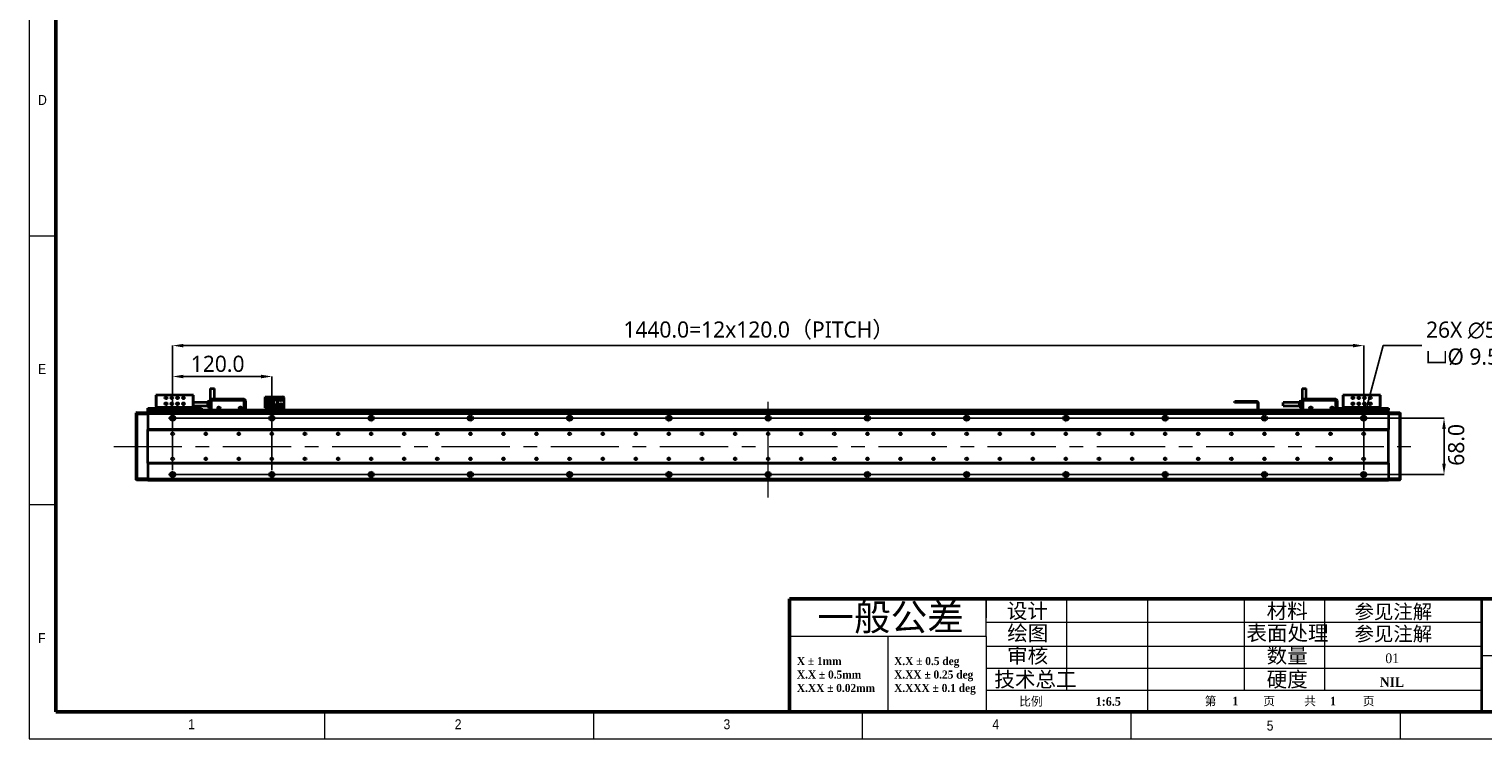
# Model space of a CAD drawing. Header units: millimetres. Extents: x 32 to 2698, y 32 to 1898.
# Tile 1 of 8: x 32 to 1790, y 32 to 890. Entities that reach past the tile are written whole.
import ezdxf

# ---------------------------------------------------------------- set-up
doc = ezdxf.new("R2010")
doc.units = ezdxf.units.MM
doc.header["$LTSCALE"] = 6.5
doc.header["$PDSIZE"] = -1
doc.linetypes.add('CENTERX2', pattern=[20.32, 12.7, -2.54, 2.54, -2.54])
doc.layers.add('DIMNS', color=7, linetype='Continuous')
doc.styles.add('SLDTEXTSTYLE0', font='GOTHIC.TTF', dxfattribs={"width": 0.913})
doc.styles.add('SLDTEXTSTYLE1', font='TIMESBD.TTF', dxfattribs={"width": 0.933})
doc.styles.add('SLDTEXTSTYLE2', font='SIMKAI.TTF', dxfattribs={"bigfont": 'bigfont'})
doc.styles.add('SLDTEXTSTYLE3', font='SIMSUN.TTC', dxfattribs={"bigfont": 'bigfont'})
doc.styles.add('SLDTEXTSTYLE6', font='TIMES.TTF', dxfattribs={"width": 0.933})
doc.styles.add('SLDTEXTSTYLE9', font='MSYH.TTC')
doc.dimstyles.new('SLDDIMSTYLE0', dxfattribs={"dimtxt": 19.5, "dimasz": 13, "dimexe": 0, "dimexo": 0.0625, "dimgap": 4.875, "dimtad": 2, "dimdec": 1, "dimrnd": 1e-09, "dimzin": 4, "dimdsep": 46, "dimtxsty": 'SLDTEXTSTYLE9', "dimsah": 1, "dimcen": 0.09, "dimadec": 0, "dimazin": 1, "dimtfac": 1, "dimtdec": 1, "dimtofl": 0, "dimtmove": 0, "dimatfit": 3, "dimfxl": 0, "dimfrac": 2, "dimtolj": 1, "dimtzin": 12, "dimarcsym": 0})
doc.dimstyles.new('SLDDIMSTYLE6', dxfattribs={"dimtxt": 19.5, "dimasz": 13, "dimexe": 0, "dimexo": 0.0625, "dimgap": 4.875, "dimtad": 0, "dimtih": 1, "dimtoh": 1, "dimdec": 1, "dimrnd": 1e-09, "dimzin": 12, "dimdsep": 46, "dimtxsty": 'SLDTEXTSTYLE9', "dimsah": 1, "dimcen": 0, "dimadec": 0, "dimazin": 3, "dimtfac": 1, "dimtdec": 1, "dimtofl": 0, "dimtmove": 0, "dimatfit": 3, "dimfxl": 0, "dimfrac": 2, "dimtolj": 1, "dimtzin": 12, "dimarcsym": 0})

# ---------------------------------------------------------------- blocks, each defined once
blk = doc.blocks.new('SW_NOTE_0')
at = {"color": 0, "linetype": 'Continuous', "lineweight": 0, "char_height": 9.75, "attachment_point": 1, "style": 'SLDTEXTSTYLE1'}
for s, insert in [('X.X ± 0.5 deg', (0, 12.9)), ('X.XX ± 0.25 deg', (0, -3.4)), ('X.XXX ± 0.1 deg', (0, -19.6))]:
    blk.add_mtext(s, dxfattribs=dict(at, insert=insert))
blk = doc.blocks.new('SW_NOTE_0_1')
at = {"color": 0, "linetype": 'Continuous', "lineweight": 0, "char_height": 9.75, "attachment_point": 1, "style": 'SLDTEXTSTYLE1'}
for s, insert in [('X ± 1mm ', (0, 12.9)), ('X.X ± 0.5mm', (0, -3.4)), ('X.XX ± 0.02mm', (0, -19.6))]:
    blk.add_mtext(s, dxfattribs=dict(at, insert=insert))
blk = doc.blocks.new('_D_18')
at = {"layer": 'Defpoints', "color": 0}
for p in [(206.1, 419.8), (206.1, 351.8), (1743.2, 351.8)]:
    blk.add_point(p, dxfattribs=at)
at = {"layer": 'DIMNS', "color": 0, "lineweight": -2}
for p, q in [((206.1, 419.8), (1743.2, 419.8)), ((1743.2, 406.8), (1743.2, 364.8)), ((206.1, 351.8), (1743.2, 351.8))]:
    blk.add_line(p, q, dxfattribs=at)
at = {"layer": 'DIMNS', "color": 0}
for points in [[(1745.4, 406.8), (1741, 406.8), (1743.2, 419.8)], [(1741, 364.8), (1745.4, 364.8), (1743.2, 351.8)]]:
    blk.add_solid(points, dxfattribs=at)
at = {"layer": 'DIMNS', "color": 0, "insert": (1748.1, 387.6), "char_height": 19.5, "attachment_point": 2, "rotation": 90, "style": 'SLDTEXTSTYLE9'}
blk.add_mtext('\\A1;68.0', dxfattribs=at)
blk = doc.blocks.new('_D_19')
at = {"layer": 'Defpoints', "color": 0}
for p in [(326.1, 470.2), (206.1, 357.1), (326.1, 357.1)]:
    blk.add_point(p, dxfattribs=at)
at = {"layer": 'DIMNS', "color": 0, "lineweight": -2}
for p, q in [((206.1, 357.2), (206.1, 470.2)), ((219.1, 470.2), (313.1, 470.2)), ((326.1, 357.2), (326.1, 470.2))]:
    blk.add_line(p, q, dxfattribs=at)
at = {"layer": 'DIMNS', "color": 0}
for points in [[(219.1, 472.3), (219.1, 468), (206.1, 470.2)], [(313.1, 468), (313.1, 472.3), (326.1, 470.2)]]:
    blk.add_solid(points, dxfattribs=at)
at = {"layer": 'DIMNS', "color": 0, "insert": (260.5, 495.3), "char_height": 19.5, "attachment_point": 2, "style": 'SLDTEXTSTYLE9'}
blk.add_mtext('\\A1;120.0', dxfattribs=at)
blk = doc.blocks.new('_D_20')
at = {"layer": 'Defpoints', "color": 0}
for p in [(1646.1, 507.5), (206.1, 357.1), (1646.1, 357.1)]:
    blk.add_point(p, dxfattribs=at)
at = {"layer": 'DIMNS', "color": 0, "lineweight": -2}
for p, q in [((206.1, 357.2), (206.1, 507.5)), ((219.1, 507.5), (1633.1, 507.5)), ((1646.1, 357.2), (1646.1, 507.5))]:
    blk.add_line(p, q, dxfattribs=at)
at = {"layer": 'DIMNS', "color": 0}
for points in [[(219.1, 509.6), (219.1, 505.3), (206.1, 507.5)], [(1633.1, 505.3), (1633.1, 509.6), (1646.1, 507.5)]]:
    blk.add_solid(points, dxfattribs=at)
at = {"layer": 'DIMNS', "color": 0, "insert": (914.8, 536.7), "char_height": 19.5, "attachment_point": 2, "style": 'SLDTEXTSTYLE9'}
blk.add_mtext('\\A1;1440.0=12x120.0（PITCH）', dxfattribs=at)
blk = doc.blocks.new('_D_21')
at = {"layer": 'Defpoints', "color": 0}
for p in [(1646.8, 422.5), (1645.4, 417.2)]:
    blk.add_point(p, dxfattribs=at)
at = {"layer": 'DIMNS', "color": 0, "lineweight": -2}
for p, q in [((1669.6, 507.5), (1650.2, 435)), ((1716.5, 507.5), (1669.6, 507.5))]:
    blk.add_line(p, q, dxfattribs=at)
at = {"layer": 'DIMNS', "color": 0}
blk.add_solid([(1648.1, 435.6), (1652.2, 434.5), (1646.8, 422.5)], dxfattribs=at)
at = {"layer": 'DIMNS', "color": 0, "insert": (1721.4, 536.5), "char_height": 19.5, "attachment_point": 1, "style": 'SLDTEXTSTYLE9'}
blk.add_mtext('\\A1;26X ∅5.5  THROUGH HOLE\\P{\\fGDT;v}%%c 9.5 {\\fGDT;x} 26.0(UPSIDE DOWN)', dxfattribs=at)
blk = doc.blocks.new('SW_CENTERMARKSYMBOL_12')
at = {"layer": 'DIMNS', "color": 0}
for p, q in [((-245.08, 0), (-245.29, 0)), ((-240, 0), (-242.54, 0)), ((-240, 5.08), (-240, 5.29)), ((-240, 0), (-240, 2.54)), ((-240, 0), (-240, -2.54)), ((-240, 0), (-237.46, 0)), ((-234.92, 0), (-125.08, 0)), ((-120, 0), (-122.54, 0)), ((-120, 5.08), (-120, 5.29)), ((-120, 0), (-120, 2.54)), ((-120, 0), (-120, -2.54)), ((-120, 0), (-117.46, 0)), ((-114.92, 0), (-5.08, 0)), ((0, 0), (-2.54, 0)), ((0, 5.08), (0, 5.29)), ((0, 0), (0, 2.54)), ((0, 0), (0, -2.54)), ((0, 0), (2.54, 0)), ((5.08, 0), (114.92, 0)), ((120, 0), (117.46, 0)), ((120, 5.08), (120, 5.29)), ((120, 0), (120, 2.54)), ((120, 0), (120, -2.54)), ((120, 0), (122.54, 0)), ((125.08, 0), (234.92, 0)), ((240, 0), (237.46, 0)), ((240, 5.08), (240, 5.29)), ((240, 0), (240, 2.54)), ((240, 0), (240, -2.54)), ((240, 0), (242.54, 0)), ((245.08, 0), (354.92, 0)), ((360, 0), (357.46, 0)), ((360, 5.08), (360, 5.29)), ((360, 0), (360, 2.54)), ((360, 0), (360, -2.54)), ((360, 0), (362.54, 0)), ((365.08, 0), (474.92, 0)), ((480, 0), (477.46, 0)), ((480, 5.08), (480, 5.29)), ((480, 0), (480, 2.54)), ((480, 0), (480, -2.54)), ((480, 0), (482.54, 0)), ((485.08, 0), (594.92, 0)), ((600, 0), (597.46, 0)), ((600, 5.08), (600, 5.29)), ((600, 0), (600, 2.54)), ((600, 0), (600, -2.54)), ((600, 0), (602.54, 0)), ((605.08, 0), (714.92, 0)), ((720, 0), (717.46, 0)), ((720, 5.08), (720, 5.29)), ((720, 0), (720, 2.54)), ((720, 0), (720, -2.54)), ((720, 0), (722.54, 0)), ((725.08, 0), (834.92, 0)), ((840, 0), (837.46, 0)), ((840, 5.08), (840, 5.29)), ((840, 0), (840, 2.54)), ((840, 0), (840, -2.54)), ((840, 0), (842.54, 0)), ((845.08, 0), (954.92, 0)), ((960, 0), (957.46, 0)), ((960, 5.08), (960, 5.29)), ((960, 0), (960, 2.54)), ((960, 0), (960, -2.54)), ((960, 0), (962.54, 0)), ((965.08, 0), (1074.92, 0)), ((1080, 0), (1077.46, 0)), ((1080, 5.08), (1080, 5.29)), ((1080, 0), (1080, 2.54)), ((1080, 0), (1080, -2.54)), ((1080, 0), (1082.54, 0)), ((1085.08, 0), (1194.92, 0)), ((1200, 0), (1197.46, 0)), ((1200, 5.08), (1200, 5.29)), ((1200, 0), (1200, 2.54)), ((1200, 0), (1200, -2.54)), ((1200, 0), (1202.54, 0)), ((1205.08, 0), (1205.29, 0)), ((-240, -5.08), (-240, -5.29)), ((-120, -5.08), (-120, -5.29)), ((0, -5.08), (0, -5.29)), ((120, -5.08), (120, -5.29)), ((240, -5.08), (240, -5.29)), ((360, -5.08), (360, -5.29)), ((480, -5.08), (480, -5.29)), ((600, -5.08), (600, -5.29)), ((720, -5.08), (720, -5.29)), ((840, -5.08), (840, -5.29)), ((960, -5.08), (960, -5.29)), ((1080, -5.08), (1080, -5.29)), ((1200, -5.08), (1200, -5.29))]:
    blk.add_line(p, q, dxfattribs=at)
blk = doc.blocks.new('SW_CENTERMARKSYMBOL_13')
at = {"layer": 'DIMNS', "color": 0}
for p, q in [((-245.08, 0), (-245.29, 0)), ((-240, 0), (-242.54, 0)), ((-240, 5.08), (-240, 5.29)), ((-240, 0), (-240, 2.54)), ((-240, 0), (-240, -2.54)), ((-240, 0), (-237.46, 0)), ((-234.92, 0), (-125.08, 0)), ((-120, 0), (-122.54, 0)), ((-120, 5.08), (-120, 5.29)), ((-120, 0), (-120, 2.54)), ((-120, 0), (-120, -2.54)), ((-120, 0), (-117.46, 0)), ((-114.92, 0), (-5.08, 0)), ((0, 0), (-2.54, 0)), ((0, 5.08), (0, 5.29)), ((0, 0), (0, 2.54)), ((0, 0), (0, -2.54)), ((0, 0), (2.54, 0)), ((5.08, 0), (114.92, 0)), ((120, 0), (117.46, 0)), ((120, 5.08), (120, 5.29)), ((120, 0), (120, 2.54)), ((120, 0), (120, -2.54)), ((120, 0), (122.54, 0)), ((125.08, 0), (234.92, 0)), ((240, 0), (237.46, 0)), ((240, 5.08), (240, 5.29)), ((240, 0), (240, 2.54)), ((240, 0), (240, -2.54)), ((240, 0), (242.54, 0)), ((245.08, 0), (354.92, 0)), ((360, 0), (357.46, 0)), ((360, 5.08), (360, 5.29)), ((360, 0), (360, 2.54)), ((360, 0), (360, -2.54)), ((360, 0), (362.54, 0)), ((365.08, 0), (474.92, 0)), ((480, 0), (477.46, 0)), ((480, 5.08), (480, 5.29)), ((480, 0), (480, 2.54)), ((480, 0), (480, -2.54)), ((480, 0), (482.54, 0)), ((485.08, 0), (594.92, 0)), ((600, 0), (597.46, 0)), ((600, 5.08), (600, 5.29)), ((600, 0), (600, 2.54)), ((600, 0), (600, -2.54)), ((600, 0), (602.54, 0)), ((605.08, 0), (714.92, 0)), ((720, 0), (717.46, 0)), ((720, 5.08), (720, 5.29)), ((720, 0), (720, 2.54)), ((720, 0), (720, -2.54)), ((720, 0), (722.54, 0)), ((725.08, 0), (834.92, 0)), ((840, 0), (837.46, 0)), ((840, 5.08), (840, 5.29)), ((840, 0), (840, 2.54)), ((840, 0), (840, -2.54)), ((840, 0), (842.54, 0)), ((845.08, 0), (954.92, 0)), ((960, 0), (957.46, 0)), ((960, 5.08), (960, 5.29)), ((960, 0), (960, 2.54)), ((960, 0), (960, -2.54)), ((960, 0), (962.54, 0)), ((965.08, 0), (1074.92, 0)), ((1080, 0), (1077.46, 0)), ((1080, 5.08), (1080, 5.29)), ((1080, 0), (1080, 2.54)), ((1080, 0), (1080, -2.54)), ((1080, 0), (1082.54, 0)), ((1085.08, 0), (1194.92, 0)), ((1200, 0), (1197.46, 0)), ((1200, 5.08), (1200, 5.29)), ((1200, 0), (1200, 2.54)), ((1200, 0), (1200, -2.54)), ((1200, 0), (1202.54, 0)), ((1205.08, 0), (1205.29, 0)), ((-240, -5.08), (-240, -5.29)), ((-120, -5.08), (-120, -5.29)), ((0, -5.08), (0, -5.29)), ((120, -5.08), (120, -5.29)), ((240, -5.08), (240, -5.29)), ((360, -5.08), (360, -5.29)), ((480, -5.08), (480, -5.29)), ((600, -5.08), (600, -5.29)), ((720, -5.08), (720, -5.29)), ((840, -5.08), (840, -5.29)), ((960, -5.08), (960, -5.29)), ((1080, -5.08), (1080, -5.29)), ((1200, -5.08), (1200, -5.29))]:
    blk.add_line(p, q, dxfattribs=at)

msp = doc.modelspace()

# ---------------------------------------------------------------- linework, layer by layer
at = {"color": 7, "linetype": 'Continuous', "lineweight": 18}
for p, q in [((32.5, 1898), (32.5, 32.5)), ((65, 1865.5), (65, 65)), ((32.5, 640.25), (65, 640.25)), ((65, 315.25), (32.5, 315.25)), ((1189.5, 201.5), (1189.5, 178.75)), ((1189.5, 156), (1189.5, 201.5)), ((1189.5, 178.75), (1189.5, 201.5)), ((1287.1630694, 91.0385566), (1287.1630694, 201.5)), ((1384.7736817, 201.5), (1384.7736817, 65)), ((1501.5, 201.5), (1501.5, 91.0385566)), ((1598.5624611, 201.5), (1598.5624611, 91.0385566)), ((1189.5, 156), (1189.5, 178.75)), ((1189.5, 173.2773767), (1788.6991373, 173.2773767)), ((1189.5, 156), (952.0517365, 156)), ((1070.7758682, 156), (1070.7758682, 65)), ((1189.5, 156), (1189.5, 65)), ((1189.5, 144.6569927), (1788.6991373, 144.6569927)), ((1788.6991373, 133.25), (2172.630279, 133.25)), ((1189.5, 117.8480254), (1788.6991373, 117.8480254)), ((1788.6991373, 91.0385566), (1189.5, 91.0385566)), ((65, 65), (2665, 65)), ((390, 32.5), (390, 65)), ((715, 65), (715, 32.5)), ((799.5, 65), (2665, 65)), ((1040, 32.5), (1040, 65)), ((1365, 32.5), (1365, 65)), ((1690, 65), (1690, 32.5)), ((32.5, 32.5), (2697.5, 32.5))]:
    msp.add_line(p, q, dxfattribs=at)
at = {"color": 7, "linetype": 'Continuous', "lineweight": 50}
for p, q in [((65, 1865.5), (65, 65)), ((952.0517365, 201.5), (952.0517365, 65)), ((952.0517365, 201.5), (1189.5, 201.5)), ((2665, 201.5), (1189.5, 201.5)), ((65, 65), (2665, 65))]:
    msp.add_line(p, q, dxfattribs=at)
at = {"color": 7, "linetype": 'Continuous', "lineweight": 35}
for p, q in [((185.8783068, 447.5209147), (185.8783068, 434.1209113)), ((186.9783701, 447.5209147), (185.8783068, 447.5209147)), ((187.0782675, 447.6209163), (186.07834, 446.6209143)), ((186.07834, 446.6209143), (186.07834, 432.8209117)), ((230.0783696, 447.6209163), (187.0782675, 447.6209163)), ((231.0782971, 446.6209143), (230.0783696, 447.6209163)), ((231.2783303, 447.5209147), (230.1782669, 447.5209147)), ((231.0782971, 432.8209117), (231.0782971, 446.6209143)), ((231.2783303, 434.1209113), (231.2783303, 447.5209147)), ((251.0283293, 439.8709118), (248.078257, 439.8709118)), ((248.078257, 439.8709118), (248.078257, 433.3709135)), ((251.0283293, 433.3709135), (251.0283293, 439.8709118)), ((251.078278, 439.4459121), (251.0283293, 439.4459121)), ((251.078278, 429.8209131), (251.078278, 441.1209143)), ((252.5782885, 441.1209143), (251.078278, 441.1209143)), ((251.578361, 455.8209136), (251.578361, 442.2389485)), ((251.578361, 455.8209136), (254.078299, 455.8209136)), ((252.5782885, 442.6209137), (252.5782885, 441.1209143)), ((292.5783696, 442.6209137), (252.5782885, 442.6209137)), ((292.5783696, 441.1209143), (252.5782885, 441.1209143)), ((254.078299, 455.8209136), (256.5783562, 455.8209136)), ((256.5783562, 442.6209137), (256.5783562, 455.8209136)), ((292.5783696, 441.1209143), (292.5783696, 442.6209137)), ((294.0782608, 441.1209143), (292.5783696, 441.1209143)), ((294.0782608, 441.1209143), (294.0782608, 429.8209131)), ((317.8782763, 445.0209096), (317.8782763, 445.8209157)), ((317.8782763, 445.8209157), (327.0783724, 445.8209157)), ((326.1783423, 445.0209096), (317.8782763, 445.0209096)), ((317.8782763, 445.0209096), (317.8782763, 444.520916)), ((325.6782593, 444.520916), (317.8782763, 444.520916)), ((317.8782763, 441.920913), (317.8782763, 444.520916)), ((317.8782763, 441.920913), (324.0783514, 441.920913)), ((317.8782763, 436.3209113), (317.8782763, 441.920913)), ((319.1783728, 436.3209113), (319.1783728, 441.920913)), ((319.6783366, 441.5709145), (319.6783366, 441.920913)), ((324.0783514, 441.5709145), (319.6783366, 441.5709145)), ((319.6783366, 436.6709135), (319.6783366, 441.5709145)), ((320.638329, 439.9209127), (320.638329, 438.3209117)), ((322.4783243, 439.9209127), (320.638329, 439.9209127)), ((322.4783243, 439.9209127), (322.4783243, 438.3209117)), ((324.0783514, 441.920913), (324.0783514, 436.3209113)), ((325.6782593, 444.520916), (326.1783423, 445.0209096)), ((325.6782593, 433.720912), (325.6782593, 444.520916)), ((326.1783423, 433.220911), (326.1783423, 445.0209096)), ((327.0783724, 445.8209157), (327.0783724, 442.1209126)), ((327.0783724, 445.8209157), (333.0782952, 445.8209157)), ((327.0783724, 442.1209126), (333.0782952, 442.1209126)), ((327.0783724, 442.1209126), (327.0783724, 436.1209117)), ((327.5783362, 442.1209126), (327.5783362, 436.1209117)), ((327.8782667, 442.1209126), (327.8782667, 436.1209117)), ((329.4782938, 444.3209126), (329.678327, 444.3209126)), ((330.0782742, 443.1209147), (329.4782938, 444.3209126)), ((329.678327, 444.720912), (330.4783406, 444.720912)), ((329.678327, 444.3209126), (329.678327, 444.720912)), ((330.6783738, 444.3209126), (330.0782742, 443.1209147)), ((330.4783406, 444.720912), (330.4783406, 444.3209126)), ((330.4783406, 444.3209126), (330.6783738, 444.3209126)), ((332.2782816, 436.1209117), (332.2782816, 442.1209126)), ((332.5783314, 436.1209117), (332.5783314, 442.1209126)), ((333.0782952, 445.8209157), (333.0782952, 442.1209126)), ((333.0782952, 445.8209157), (338.5783734, 445.8209157)), ((333.0782952, 442.1209126), (333.0782952, 436.1209117)), ((338.5783734, 445.8209157), (340.0782646, 445.8209157)), ((341.0783114, 444.8209137), (340.0782646, 445.8209157)), ((340.5783476, 443.8209116), (340.5783476, 434.4209127)), ((341.0783114, 429.8209131), (341.0783114, 444.8209137)), ((1490.0783302, 438.8209127), (1490.0783302, 439.8209147)), ((1490.0783302, 439.8209147), (1490.5783238, 439.8209147)), ((1490.5783238, 439.8209147), (1490.5783238, 438.8209127)), ((1517.0783104, 439.8209147), (1490.5783238, 439.8209147)), ((1517.0783104, 438.8209127), (1517.0783104, 439.8209147)), ((1571.0283222, 439.8709118), (1568.0783095, 439.8709118)), ((1568.0783095, 439.8709118), (1568.0783095, 433.3709135)), ((1571.0283222, 433.3709135), (1571.0283222, 439.8709118)), ((1571.0783305, 439.4459121), (1571.0283222, 439.4459121)), ((1571.0783305, 429.8209131), (1571.0783305, 441.1209143)), ((1572.5783111, 441.1209143), (1571.0783305, 441.1209143)), ((1571.578324, 455.8209136), (1571.578324, 442.2389485)), ((1571.578324, 455.8209136), (1574.0783216, 455.8209136)), ((1572.5783111, 442.6209137), (1572.5783111, 441.1209143)), ((1612.5783177, 442.6209137), (1572.5783111, 442.6209137)), ((1612.5783177, 441.1209143), (1572.5783111, 441.1209143)), ((1574.0783216, 455.8209136), (1576.5783192, 455.8209136)), ((1576.5783192, 442.6209137), (1576.5783192, 455.8209136)), ((1612.5783177, 441.1209143), (1612.5783177, 442.6209137)), ((1614.0783133, 441.1209143), (1612.5783177, 441.1209143)), ((1614.0783133, 441.1209143), (1614.0783133, 431.8209134)), ((1620.8783092, 447.5209147), (1620.8783092, 434.1209113)), ((1621.9783129, 447.5209147), (1620.8783092, 447.5209147)), ((1622.0783146, 447.6209163), (1621.0783126, 446.6209143)), ((1621.0783126, 446.6209143), (1621.0783126, 432.8209117)), ((1665.0783123, 447.6209163), (1622.0783146, 447.6209163)), ((1666.0783144, 446.6209143), (1665.0783123, 447.6209163)), ((1666.2783177, 447.5209147), (1665.178314, 447.5209147)), ((1666.0783144, 432.8209117), (1666.0783144, 446.6209143)), ((1666.2783177, 434.1209113), (1666.2783177, 447.5209147)), ((162.5783743, 426.8209144), (162.0782914, 426.3209134)), ((162.0782914, 424.6138066), (162.0782914, 426.3209134)), ((162.5783743, 424.8209141), (162.0782914, 424.6138066)), ((162.0782914, 347.02802), (162.0782914, 424.6138066)), ((162.5783743, 426.8209144), (162.5783743, 424.8209141)), ((162.5783743, 426.8209144), (176.0783495, 426.8209144)), ((162.5783743, 424.8209141), (162.5783743, 346.8209125)), ((176.0783495, 424.8209141), (162.5783743, 424.8209141)), ((176.0783495, 429.8209131), (176.0783495, 431.8209134)), ((176.0783495, 431.8209134), (177.078277, 431.8209134)), ((176.0783495, 429.8209131), (176.4540972, 429.8209131)), ((176.0783495, 429.7330446), (176.0783495, 429.8209131)), ((176.0783495, 429.7330446), (1676.0783197, 429.7330446)), ((176.0783495, 426.8209144), (176.0783495, 429.7330446)), ((1676.0783197, 426.8209144), (176.0783495, 426.8209144)), ((176.0783495, 425.3209114), (176.0783495, 426.8209144)), ((176.0783495, 425.3209114), (1676.0783197, 425.3209114)), ((176.0783495, 425.3209114), (176.0783495, 406.320912)), ((177.078277, 429.8209131), (176.4540972, 429.8209131)), ((177.078277, 431.8209134), (177.078277, 429.8209131)), ((177.078277, 431.8209134), (185.0782933, 431.8209134)), ((177.078277, 429.8209131), (185.0782933, 429.8209131)), ((185.0782933, 431.8209134), (185.0782933, 429.8209131)), ((186.07834, 431.8209134), (185.0782933, 431.8209134)), ((185.0782933, 429.8209131), (232.0783438, 429.8209131)), ((185.8783068, 434.1209113), (186.07834, 434.1209113)), ((231.0782971, 432.8209117), (186.07834, 432.8209117)), ((186.07834, 429.8209131), (186.07834, 432.8209117)), ((231.0782971, 434.1209113), (231.2783303, 434.1209113)), ((231.0782971, 432.8209117), (231.0782971, 429.8209131)), ((232.0783438, 431.8209134), (231.0782971, 431.8209134)), ((248.078257, 438.6709139), (231.2783303, 438.6709139)), ((231.2783303, 434.5709115), (248.078257, 434.5709115)), ((232.0783438, 431.8209134), (232.0783438, 429.8209131)), ((232.0783438, 431.8209134), (240.07836, 431.8209134)), ((232.0783438, 429.8209131), (240.07836, 429.8209131)), ((240.07836, 429.8209131), (240.07836, 431.8209134)), ((240.07836, 431.8209134), (241.0782875, 431.8209134)), ((240.7025399, 429.8209131), (240.07836, 429.8209131)), ((240.7025399, 429.8209131), (1611.4540549, 429.8209131)), ((241.0782875, 431.8209134), (241.0782875, 429.8209131)), ((248.078257, 433.3709135), (251.0283293, 433.3709135)), ((251.0283293, 433.7959133), (251.078278, 433.7959133)), ((324.0783514, 436.3209113), (317.8782763, 436.3209113)), ((317.8782763, 433.720912), (317.8782763, 436.3209113)), ((317.8782763, 433.720912), (325.6782593, 433.720912)), ((317.8782763, 433.720912), (317.8782763, 433.220911)), ((317.8782763, 433.220911), (326.1783423, 433.220911)), ((317.8782763, 432.4209124), (317.8782763, 433.220911)), ((327.0783724, 432.4209124), (317.8782763, 432.4209124)), ((319.0783562, 429.8209131), (319.0783562, 432.4209124)), ((319.6783366, 436.3209113), (319.6783366, 436.6709135)), ((319.6783366, 436.6709135), (324.0783514, 436.6709135)), ((320.638329, 438.3209117), (322.4783243, 438.3209117)), ((326.1783423, 433.220911), (325.6782593, 433.720912)), ((333.0782952, 436.1209117), (327.0783724, 436.1209117)), ((327.0783724, 436.1209117), (327.0783724, 432.4209124)), ((333.0782952, 432.4209124), (327.0783724, 432.4209124)), ((329.4782938, 434.720914), (329.678327, 434.720914)), ((330.0782742, 433.5209124), (329.4782938, 434.720914)), ((329.678327, 435.1209134), (330.4783406, 435.1209134)), ((329.678327, 434.720914), (329.678327, 435.1209134)), ((330.6783738, 434.720914), (330.0782742, 433.5209124)), ((330.4783406, 435.1209134), (330.4783406, 434.720914)), ((330.4783406, 434.720914), (330.6783738, 434.720914)), ((333.0782952, 436.1209117), (333.0782952, 432.4209124)), ((338.5783734, 432.4209124), (333.0782952, 432.4209124)), ((1490.5783238, 438.8209127), (1490.0783302, 438.8209127)), ((1517.0783104, 438.8209127), (1490.5783238, 438.8209127)), ((1519.0783145, 437.8209144), (1518.0783274, 437.8209144)), ((1518.0783274, 429.8209131), (1518.0783274, 437.8209144)), ((1519.0783145, 429.8209131), (1519.0783145, 437.8209144)), ((1568.0783095, 438.6709139), (1548.5783221, 438.6709139)), ((1548.5783221, 434.5709115), (1548.5783221, 438.6709139)), ((1548.5783221, 434.5709115), (1568.0783095, 434.5709115)), ((1568.0783095, 433.3709135), (1571.0283222, 433.3709135)), ((1571.0283222, 433.7959133), (1571.0783305, 433.7959133)), ((1611.0783221, 429.8209131), (1611.0783221, 431.8209134)), ((1611.0783221, 431.8209134), (1612.0783092, 431.8209134)), ((1612.0783092, 429.8209131), (1611.4540549, 429.8209131)), ((1612.0783092, 431.8209134), (1612.0783092, 429.8209131)), ((1612.0783092, 431.8209134), (1620.0783105, 431.8209134)), ((1612.0783092, 429.8209131), (1620.0783105, 429.8209131)), ((1620.0783105, 431.8209134), (1620.0783105, 429.8209131)), ((1621.0783126, 431.8209134), (1620.0783105, 431.8209134)), ((1620.0783105, 429.8209131), (1667.0783164, 429.8209131)), ((1620.8783092, 434.1209113), (1621.0783126, 434.1209113)), ((1666.0783144, 432.8209117), (1621.0783126, 432.8209117)), ((1621.0783126, 429.8209131), (1621.0783126, 432.8209117)), ((1666.0783144, 434.1209113), (1666.2783177, 434.1209113)), ((1666.0783144, 432.8209117), (1666.0783144, 429.8209131)), ((1667.0783164, 431.8209134), (1666.0783144, 431.8209134)), ((1667.0783164, 431.8209134), (1667.0783164, 429.8209131)), ((1667.0783164, 431.8209134), (1675.0783177, 431.8209134)), ((1667.0783164, 429.8209131), (1675.0783177, 429.8209131)), ((1675.0783177, 429.8209131), (1675.0783177, 431.8209134)), ((1675.0783177, 431.8209134), (1676.0783197, 431.8209134)), ((1675.7025869, 429.8209131), (1675.0783177, 429.8209131)), ((1675.7025869, 429.8209131), (1676.0783197, 429.8209131)), ((1676.0783197, 431.8209134), (1676.0783197, 429.8209131)), ((1676.0783197, 429.7330446), (1676.0783197, 429.8209131)), ((1676.0783197, 426.8209144), (1676.0783197, 429.7330446)), ((1676.0783197, 425.3209114), (1676.0783197, 426.8209144)), ((1676.0783197, 426.8209144), (1689.5783098, 426.8209144)), ((1676.0783197, 425.3209114), (1676.0783197, 406.320912)), ((1689.5783098, 424.8209141), (1676.0783197, 424.8209141)), ((1689.5783098, 424.8209141), (1689.5783098, 426.8209144)), ((1689.5783098, 426.8209144), (1690.0783183, 426.3209134)), ((1689.5783098, 346.8209125), (1689.5783098, 424.8209141)), ((1689.5783098, 424.8209141), (1690.0783183, 424.6138066)), ((1690.0783183, 426.3209134), (1690.0783183, 424.6138066)), ((1690.0783183, 424.6138066), (1690.0783183, 347.02802)), ((1676.0783197, 406.320912), (176.0783495, 406.320912)), ((176.0783495, 405.8209128), (176.0783495, 406.320912)), ((176.0783495, 405.8209128), (1676.0783197, 405.8209128)), ((176.0783495, 365.8209137), (176.0783495, 405.8209128)), ((1676.0783197, 405.8209128), (1676.0783197, 406.320912)), ((1676.0783197, 365.8209137), (1676.0783197, 405.8209128)), ((176.0783495, 365.8209137), (1676.0783197, 365.8209137)), ((176.0783495, 365.3209127), (176.0783495, 365.8209137)), ((176.0783495, 365.3209127), (176.0783495, 346.3209115)), ((176.0783495, 365.3209127), (1676.0783197, 365.3209127)), ((1676.0783197, 365.3209127), (1676.0783197, 365.8209137)), ((1676.0783197, 365.3209127), (1676.0783197, 346.3209115)), ((162.0782914, 345.3209132), (162.0782914, 347.02802)), ((162.5783743, 346.8209125), (162.0782914, 347.02802)), ((162.5783743, 344.8209122), (162.0782914, 345.3209132)), ((162.5783743, 346.8209125), (162.5783743, 344.8209122)), ((162.5783743, 346.8209125), (176.0783495, 346.8209125)), ((176.0783495, 344.8209122), (162.5783743, 344.8209122)), ((1676.0783197, 346.3209115), (176.0783495, 346.3209115)), ((176.0783495, 344.8209122), (176.0783495, 346.3209115)), ((176.0783495, 344.8209122), (1676.0783197, 344.8209122)), ((1676.0783197, 346.8209125), (1689.5783098, 346.8209125)), ((1676.0783197, 344.8209122), (1676.0783197, 346.3209115)), ((1689.5783098, 344.8209122), (1676.0783197, 344.8209122)), ((1689.5783098, 346.8209125), (1690.0783183, 347.02802)), ((1689.5783098, 344.8209122), (1689.5783098, 346.8209125)), ((1689.5783098, 344.8209122), (1690.0783183, 345.3209132)), ((1690.0783183, 347.02802), (1690.0783183, 345.3209132)), ((1788.6991373, 201.5), (1788.6991373, 65))]:
    msp.add_line(p, q, dxfattribs=at)
at = {"color": 8, "linetype": 'Continuous', "lineweight": 35}
for p, q in [((252.5782885, 441.1209143), (252.5782885, 429.8209131)), ((292.5783696, 429.8209131), (292.5783696, 441.1209143)), ((1572.5783111, 441.1209143), (1572.5783111, 429.8209131)), ((1612.5783177, 431.8209134), (1612.5783177, 441.1209143))]:
    msp.add_line(p, q, dxfattribs=at)
at = {"color": 7, "linetype": 'Continuous', "lineweight": 35}
for centre, radius in [((198.0783161, 444.3209128), 1.25), ((205.0783161, 444.3209128), 1.25), ((212.0783161, 444.3209128), 1.25), ((219.0783161, 444.3209128), 1.25), ((337.0783161, 442.6209128), 1.75), ((337.0783161, 442.6209128), 1.25), ((1633.0783161, 444.3209128), 1.25), ((1640.0783161, 444.3209128), 1.25), ((1647.0783161, 444.3209128), 1.25), ((1654.0783161, 444.3209128), 1.25), ((198.0783161, 437.3209128), 1.25), ((206.0783161, 419.8209128), 2.75), ((205.0783161, 437.3209128), 1.25), ((212.0783161, 437.3209128), 1.25), ((219.0783161, 437.3209128), 1.25), ((262.0783161, 432.1209128), 1.6), ((262.0783161, 432.1209128), 1.3), ((288.0783161, 432.1209128), 1.6), ((288.0783161, 432.1209128), 1.3), ((326.0783161, 419.8209128), 2.75), ((337.0783161, 435.6209128), 1.75), ((337.0783161, 435.6209128), 1.25), ((446.0783161, 419.8209128), 2.75), ((566.0783161, 419.8209128), 2.75), ((686.0783161, 419.8209128), 2.75), ((806.0783161, 419.8209128), 2.75), ((926.0783161, 419.8209128), 2.75), ((1046.0783161, 419.8209128), 2.75), ((1166.0783161, 419.8209128), 2.75), ((1286.0783161, 419.8209128), 2.75), ((1406.0783161, 419.8209128), 2.75), ((1526.0783161, 419.8209128), 2.75), ((1582.0783161, 432.1209128), 1.6), ((1582.0783161, 432.1209128), 1.3), ((1608.0783161, 432.1209128), 1.6), ((1608.0783161, 432.1209128), 1.3), ((1633.0783161, 437.3209128), 1.25), ((1640.0783161, 437.3209128), 1.25), ((1646.0783161, 419.8209128), 2.75), ((1647.0783161, 437.3209128), 1.25), ((1654.0783161, 437.3209128), 1.25), ((206.0783161, 400.8209128), 1.25), ((246.0783161, 400.8209128), 1.25), ((286.0783161, 400.8209128), 1.25), ((326.0783161, 400.8209128), 1.25), ((366.0783161, 400.8209128), 1.25), ((406.0783161, 400.8209128), 1.25), ((446.0783161, 400.8209128), 1.25), ((486.0783161, 400.8209128), 1.25), ((526.0783161, 400.8209128), 1.25), ((566.0783161, 400.8209128), 1.25), ((606.0783161, 400.8209128), 1.25), ((646.0783161, 400.8209128), 1.25), ((686.0783161, 400.8209128), 1.25), ((726.0783161, 400.8209128), 1.25), ((766.0783161, 400.8209128), 1.25), ((806.0783161, 400.8209128), 1.25), ((846.0783161, 400.8209128), 1.25), ((886.0783161, 400.8209128), 1.25), ((926.0783161, 400.8209128), 1.25), ((966.0783161, 400.8209128), 1.25), ((1006.0783161, 400.8209128), 1.25), ((1046.0783161, 400.8209128), 1.25), ((1086.0783161, 400.8209128), 1.25), ((1126.0783161, 400.8209128), 1.25), ((1166.0783161, 400.8209128), 1.25), ((1206.0783161, 400.8209128), 1.25), ((1246.0783161, 400.8209128), 1.25), ((1286.0783161, 400.8209128), 1.25), ((1326.0783161, 400.8209128), 1.25), ((1366.0783161, 400.8209128), 1.25), ((1406.0783161, 400.8209128), 1.25), ((1446.0783161, 400.8209128), 1.25), ((1486.0783161, 400.8209128), 1.25), ((1526.0783161, 400.8209128), 1.25), ((1566.0783161, 400.8209128), 1.25), ((1606.0783161, 400.8209128), 1.25), ((1646.0783161, 400.8209128), 1.25), ((206.0783161, 370.8209128), 1.25), ((246.0783161, 370.8209128), 1.25), ((286.0783161, 370.8209128), 1.25), ((326.0783161, 370.8209128), 1.25), ((366.0783161, 370.8209128), 1.25), ((406.0783161, 370.8209128), 1.25), ((446.0783161, 370.8209128), 1.25), ((486.0783161, 370.8209128), 1.25), ((526.0783161, 370.8209128), 1.25), ((566.0783161, 370.8209128), 1.25), ((606.0783161, 370.8209128), 1.25), ((646.0783161, 370.8209128), 1.25), ((686.0783161, 370.8209128), 1.25), ((726.0783161, 370.8209128), 1.25), ((766.0783161, 370.8209128), 1.25), ((806.0783161, 370.8209128), 1.25), ((846.0783161, 370.8209128), 1.25), ((886.0783161, 370.8209128), 1.25), ((926.0783161, 370.8209128), 1.25), ((966.0783161, 370.8209128), 1.25), ((1006.0783161, 370.8209128), 1.25), ((1046.0783161, 370.8209128), 1.25), ((1086.0783161, 370.8209128), 1.25), ((1126.0783161, 370.8209128), 1.25), ((1166.0783161, 370.8209128), 1.25), ((1206.0783161, 370.8209128), 1.25), ((1246.0783161, 370.8209128), 1.25), ((1286.0783161, 370.8209128), 1.25), ((1326.0783161, 370.8209128), 1.25), ((1366.0783161, 370.8209128), 1.25), ((1406.0783161, 370.8209128), 1.25), ((1446.0783161, 370.8209128), 1.25), ((1486.0783161, 370.8209128), 1.25), ((1526.0783161, 370.8209128), 1.25), ((1566.0783161, 370.8209128), 1.25), ((1606.0783161, 370.8209128), 1.25), ((1646.0783161, 370.8209128), 1.25), ((206.0783161, 351.8209128), 2.75), ((326.0783161, 351.8209128), 2.75), ((446.0783161, 351.8209128), 2.75), ((566.0783161, 351.8209128), 2.75), ((686.0783161, 351.8209128), 2.75), ((806.0783161, 351.8209128), 2.75), ((926.0783161, 351.8209128), 2.75), ((1046.0783161, 351.8209128), 2.75), ((1166.0783161, 351.8209128), 2.75), ((1286.0783161, 351.8209128), 2.75), ((1406.0783161, 351.8209128), 2.75), ((1526.0783161, 351.8209128), 2.75), ((1646.0783161, 351.8209128), 2.75)]:
    msp.add_circle(centre, radius, dxfattribs=at)
for centre, radius, start, end in [((252.5783161, 441.1209128), 1.5, 90, 180), ((292.5783161, 441.1209128), 1.5, 0, 90), ((338.5783161, 443.8209128), 2, 0, 90), ((1517.0783161, 437.8209128), 2, 0, 90), ((1572.5783161, 441.1209128), 1.5, 90, 180), ((1612.5783161, 441.1209128), 1.5, 0, 90), ((338.5783161, 434.4209128), 2, 270, 0), ((1517.0783161, 437.8209128), 1, 0, 90)]:
    msp.add_arc(centre, radius, start, end, dxfattribs=at)
at = {"layer": 'DIMNS', "color": 7, "linetype": 'CENTERX2', "lineweight": 18}
msp.add_line((926.0783161, 324.0459128), (926.0783161, 447.5959128), dxfattribs=at)
at = {"layer": 'DIMNS', "linetype": 'CENTERX2', "lineweight": 18}
msp.add_line((134.8033161, 385.8209128), (1717.3533161, 385.8209128), dxfattribs=at)

# ---------------------------------------------------------------- block references
at = {"color": 7, "linetype": 'Continuous', "lineweight": 0}
for name, p in [('SW_NOTE_0_1', (960.7720294, 118.5037311)), ('SW_NOTE_0', (1078.3364259, 118.5037311))]:
    msp.add_blockref(name, p, dxfattribs=at)
at = {"layer": 'DIMNS'}
for name, p in [('SW_CENTERMARKSYMBOL_12', (446.0783161, 419.8209128)), ('SW_CENTERMARKSYMBOL_13', (446.0783161, 351.8209128))]:
    msp.add_blockref(name, p, dxfattribs=at)

# ---------------------------------------------------------------- texts
at = {"color": 7, "linetype": 'Continuous', "lineweight": 0, "attachment_point": 1}
for s, insert, char_height, style in [('D', (43.3333333, 810.2009929), 12.0385417, 'SLDTEXTSTYLE0'), ('E', (43.3333333, 485.2009929), 12.0385417, 'SLDTEXTSTYLE0'), ('一般公差', (985.4531799, 195.6534817), 32.5, 'SLDTEXTSTYLE3'), ('设计', (1214.712208, 196.1177398), 18.2, 'SLDTEXTSTYLE3'), ('材料', (1528.7287054, 196.1177398), 18.2, 'SLDTEXTSTYLE3'), ('参见注解', (1634.986483, 194.7178094), 17.19791667, 'SLDTEXTSTYLE2'), ('F', (43.3333333, 160.2009929), 12.0385417, 'SLDTEXTSTYLE0'), ('绘图', (1215.097692, 169.4280301), 18.2, 'SLDTEXTSTYLE3'), ('表面处理', (1504.2384834, 169.4280301), 18.2, 'SLDTEXTSTYLE3'), ('参见注解', (1634.986483, 168.0280998), 17.19791667, 'SLDTEXTSTYLE2'), ('审核', (1214.8828317, 142.2807841), 18.2, 'SLDTEXTSTYLE3'), ('数量', (1528.7792589, 142.2807841), 18.2, 'SLDTEXTSTYLE3'), ('01', (1672.2662895, 135.6897113), 11.7, 'SLDTEXTSTYLE6'), ('技术总工', (1199.5687722, 113.5187593), 18.2, 'SLDTEXTSTYLE3'), ('硬度', (1528.7887389, 113.5187593), 18.2, 'SLDTEXTSTYLE3'), ('NIL', (1665.5469144, 107.0143339), 11.7, 'SLDTEXTSTYLE1'), ('比例', (1229.5238424, 82.9450848), 10.4, 'SLDTEXTSTYLE3'), ('1:6.5', (1321.9984401, 82.9396914), 10.4, 'SLDTEXTSTYLE1'), ('第        页', (1453.8244456, 83.3342162), 10.4, 'SLDTEXTSTYLE3'), ('1', (1487.1334076, 83.3288228), 10.4, 'SLDTEXTSTYLE1'), ('共        页', (1574.2133397, 83.3342162), 10.4, 'SLDTEXTSTYLE3'), ('1', (1605.2582174, 83.3288228), 10.4, 'SLDTEXTSTYLE1'), ('1', (224.7916667, 56.2010189), 12.0385417, 'SLDTEXTSTYLE0'), ('2', (547.0833333, 56.2010189), 12.0385417, 'SLDTEXTSTYLE0'), ('3', (872.0833333, 56.2010189), 12.0385417, 'SLDTEXTSTYLE0'), ('4', (1197.0833333, 56.2010189), 12.0385417, 'SLDTEXTSTYLE0'), ('5', (1528.7879245, 54.5794733), 12.0385417, 'SLDTEXTSTYLE0')]:
    msp.add_mtext(s, dxfattribs=dict(at, insert=insert, char_height=char_height, style=style))

# ---------------------------------------------------------------- dimensions: what is measured, and where the dimension line sits
at = {"layer": 'DIMNS'}
dim = msp.add_linear_dim(base=(1646.0783161, 507.4710695), p1=(206.0783161, 357.1109128), p2=(1646.0783161, 357.1109128), text='<>=12x120.0（PITCH）', dimstyle='SLDDIMSTYLE0', dxfattribs=at)
dim.commit()
dim.dimension.update_dxf_attribs({"geometry": '_D_20', "text_midpoint": (914.8134571, 507.4710695), "dimtype": 160})
dim = msp.add_diameter_dim_2p(p1=(1645.3665638, 417.1646168), p2=(1646.7900685, 422.4772089), text='26X <>  THROUGH HOLE\\P{\\fGDT;v}%%c 9.5 {\\fGDT;x} 26.0(UPSIDE DOWN)', dimstyle='SLDDIMSTYLE6', dxfattribs=at)
dim.commit()
dim.dimension.update_dxf_attribs({"geometry": '_D_21', "text_midpoint": (1903.7137147, 507.4710695), "dimtype": 163})
at = {"layer": 'DIMNS', "color": 7}
dim = msp.add_linear_dim(base=(326.0783161, 470.1551623), p1=(206.0783161, 357.1109128), p2=(326.0783161, 357.1109128), dimstyle='SLDDIMSTYLE0', dxfattribs=at)
dim.commit()
dim.dimension.update_dxf_attribs({"geometry": '_D_19', "text_midpoint": (260.5051522, 470.1551623), "dimtype": 160})
at = {"layer": 'DIMNS'}
dim = msp.add_linear_dim(base=(1743.2019376, 351.8209128), p1=(206.0783161, 419.8209128), p2=(206.0783161, 351.8209128), angle=90, dimstyle='SLDDIMSTYLE0', dxfattribs=at)
dim.commit()
dim.dimension.update_dxf_attribs({"geometry": '_D_18', "text_midpoint": (1743.2019376, 387.6018437), "dimtype": 160})

doc.saveas('drawing.dxf')
